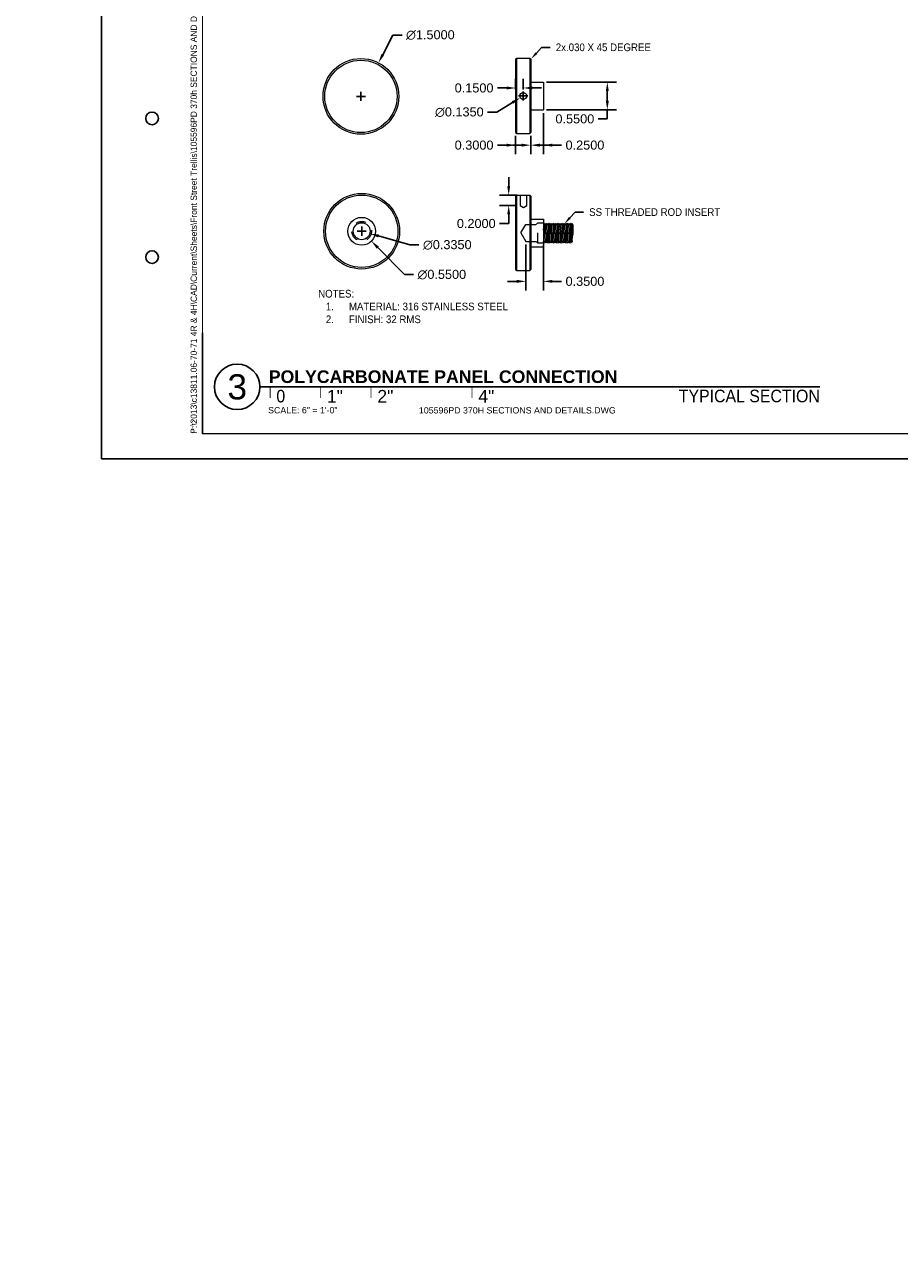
# Paper-space layout 'Layout1 (3)' of a CAD drawing. Header units: feet. Extents: x -43.8 to 27.2, y -8 to 56.
# Tile 1 of 15: x -1.5 to 7.2, y -8 to 4.1. Entities that reach past the tile are written whole.
import ezdxf
from ezdxf import colors
from ezdxf.entities.mleader import LeaderData, LeaderLine
from ezdxf.enums import TextEntityAlignment as Align
from ezdxf.math import Vec2, Vec3

# ---------------------------------------------------------------- set-up
doc = ezdxf.new("R2010")
doc.units = ezdxf.units.FT
doc.header["$LTSCALE"] = 0.1
doc.header["$MEASUREMENT"] = 0
doc.linetypes.add('CONNECTION DETAIL$0$HIDDEN', pattern=[0.375, 0.25, -0.125])
doc.layers.get('0').update_dxf_attribs({"color": 252})
for name, color, linetype in [('CONNECTION DETAIL$0$L-DETL-ANNO', 190, 'Continuous'), ('CONNECTION DETAIL$0$L-DETL-HIDD', 252, 'CONNECTION DETAIL$0$HIDDEN'), ('CONNECTION DETAIL$0$L-DETL-TITL', 151, 'Continuous'), ('Handhole Section$0$L-DETL-ANNO', 190, 'Continuous'), ('ODOT titleblock$0$L-REFR-NPLT', 252, 'Continuous'), ('ODOT titleblock$0$L-TITL-LINE', 150, 'Continuous')]:
    doc.layers.add(name, color=color, linetype=linetype)
doc.layers.add('CONNECTION DETAIL$0$L-NPLT', color=252, linetype='Continuous', plot=False)
doc.layers.add('CONNECTION DETAIL$0$VG_P_Cells', color=30, linetype='Continuous', lineweight=13)
doc.styles.add('CONNECTION DETAIL$0$ARIAL', font='arial.ttf', dxfattribs={"width": 0.9})
doc.styles.add('CONNECTION DETAIL$0$Arial Bold', font='arialbd.ttf')
doc.styles.add('CONNECTION DETAIL$0$Standard', font='arial.ttf')
doc.styles.add('Handhole Section$0$ARIAL', font='arial.ttf', dxfattribs={"width": 0.9})
doc.styles.add('ODOT titleblock$0$Font31', font='font31.shx')
doc.styles.add('ODOT titleblock$0$Style-msdefault', font='msdefault.shx')
doc.dimstyles.new('CONNECTION DETAIL$0$Standard', dxfattribs={"dimtxt": 0.18, "dimasz": 0.18, "dimexe": 0.18, "dimexo": 0.0625, "dimgap": 0.09, "dimtad": 0, "dimtih": 1, "dimtoh": 1, "dimdec": 4, "dimzin": 0, "dimdsep": 46, "dimtxsty": 'CONNECTION DETAIL$0$Standard', "dimcen": 0.09, "dimadec": 0, "dimazin": 0, "dimtfac": 1, "dimtdec": 4, "dimtofl": 0, "dimtmove": 0, "dimatfit": 3, "dimfxl": 1, "dimtolj": 1, "dimtzin": 0, "dimarcsym": 0})

# ---------------------------------------------------------------- blocks, each defined once
blk = doc.blocks.new('ODOT titleblock')
at = {"layer": 'ODOT titleblock$0$L-REFR-NPLT', "flags": 128}
blk.add_lwpolyline([(0.015, -0.014), (17.015, -0.014), (17.015, 10.986), (0.015, 10.986)], close=True, dxfattribs=at)
at = {"layer": 'ODOT titleblock$0$L-TITL-LINE'}
blk.add_line((1.015, 0.236), (1.015, 1.236), dxfattribs=at)
at = {"layer": 'ODOT titleblock$0$L-TITL-LINE', "const_width": 0.0125, "flags": 128}
for points in [[(1.015, 10.736), (16.765, 10.736), (16.765, 0.236), (1.015, 0.236)], [(1.015, 10.736), (16.765, 10.736), (16.765, 0.236), (1.015, 0.236), (1.015, 10.736)]]:
    blk.add_lwpolyline(points, close=True, dxfattribs=at)
at = {"layer": 'ODOT titleblock$0$L-TITL-LINE'}
for centre in [(0.515, 3.361), (0.515, 1.986)]:
    blk.add_circle(centre, 0.0625, dxfattribs=at)
at = {"layer": 'ODOT titleblock$0$L-TITL-LINE', "style": 'ODOT titleblock$0$Style-msdefault'}
blk.add_text('`````', height=0.0625, rotation=90, dxfattribs=at).set_placement((0.978, 0.236))
at = {"layer": 'ODOT titleblock$0$L-TITL-LINE', "insert": (0.978, 0.236), "char_height": 0.0625, "width": 4.58713, "attachment_point": 7, "rotation": 90, "style": 'ODOT titleblock$0$Font31'}
blk.add_mtext('P:\\\\2013\\\\c13811.06-70-71 4R & 4H\\\\CAD\\\\Current\\\\Sheets\\\\Front Street Trellis\\\\105596PD 370h SECTIONS AND DETAILS.dwg', dxfattribs=at)
blk = doc.blocks.new('*D231')
at = {"layer": 'CONNECTION DETAIL$0$L-DETL-ANNO', "color": 0, "lineweight": -2, "transparency": 16777216}
for p, q in [((-42.568, -104.021), (-42.772, -104.412)), ((-42.388, -104.021), (-42.568, -104.021)), ((-43.293, -105.236), (-43.113, -105.236)), ((-43.203, -105.326), (-43.203, -105.146))]:
    blk.add_line(p, q, dxfattribs=at)
at = {"layer": 'CONNECTION DETAIL$0$L-DETL-ANNO', "color": 0, "transparency": 16777216}
blk.add_solid([(-42.799, -104.398), (-42.746, -104.426), (-42.856, -104.571)], dxfattribs=at)
at = {"layer": 'CONNECTION DETAIL$0$L-DETL-ANNO', "color": 0, "transparency": 16777216, "insert": (-41.827, -104.021), "char_height": 0.18, "attachment_point": 5, "style": 'CONNECTION DETAIL$0$Standard'}
blk.add_mtext('\\A1;∅1.5000', dxfattribs=at)
blk = doc.blocks.new('*D232')
at = {"layer": 'CONNECTION DETAIL$0$L-DETL-ANNO', "color": 0, "lineweight": -2, "transparency": 16777216}
for p, q in [((-40.078, -105.228), (-39.898, -105.228)), ((-39.988, -105.318), (-39.988, -105.138)), ((-40.692, -105.55), (-40.512, -105.55)), ((-40.512, -105.55), (-40.199, -105.358))]:
    blk.add_line(p, q, dxfattribs=at)
at = {"layer": 'CONNECTION DETAIL$0$L-DETL-ANNO', "color": 0, "transparency": 16777216}
blk.add_solid([(-40.214, -105.332), (-40.183, -105.383), (-40.045, -105.264)], dxfattribs=at)
at = {"layer": 'CONNECTION DETAIL$0$L-DETL-ANNO', "color": 0, "transparency": 16777216, "insert": (-41.253, -105.55), "char_height": 0.18, "attachment_point": 5, "style": 'CONNECTION DETAIL$0$Standard'}
blk.add_mtext('\\A1;∅0.1350', dxfattribs=at)
blk = doc.blocks.new('*D233')
at = {"layer": 'CONNECTION DETAIL$0$L-DETL-ANNO', "color": 0, "lineweight": -2, "transparency": 16777216}
for p, q in [((-43.278, -107.908), (-43.098, -107.908)), ((-43.188, -107.998), (-43.188, -107.818)), ((-42.341, -108.769), (-42.869, -108.233)), ((-42.161, -108.769), (-42.341, -108.769))]:
    blk.add_line(p, q, dxfattribs=at)
at = {"layer": 'CONNECTION DETAIL$0$L-DETL-ANNO', "color": 0, "transparency": 16777216}
blk.add_solid([(-42.848, -108.212), (-42.89, -108.254), (-42.995, -108.105)], dxfattribs=at)
at = {"layer": 'CONNECTION DETAIL$0$L-DETL-ANNO', "color": 0, "transparency": 16777216, "insert": (-41.6, -108.769), "char_height": 0.18, "attachment_point": 5, "style": 'CONNECTION DETAIL$0$Standard'}
blk.add_mtext('\\A1;∅0.5500', dxfattribs=at)
blk = doc.blocks.new('*D234')
at = {"layer": 'CONNECTION DETAIL$0$L-DETL-ANNO', "color": 0, "lineweight": -2, "transparency": 16777216}
for p, q in [((-43.278, -107.908), (-43.098, -107.908)), ((-43.188, -107.998), (-43.188, -107.818)), ((-42.233, -108.18), (-42.854, -108.003)), ((-42.053, -108.18), (-42.233, -108.18))]:
    blk.add_line(p, q, dxfattribs=at)
at = {"layer": 'CONNECTION DETAIL$0$L-DETL-ANNO', "color": 0, "transparency": 16777216}
blk.add_solid([(-42.846, -107.975), (-42.862, -108.032), (-43.027, -107.954)], dxfattribs=at)
at = {"layer": 'CONNECTION DETAIL$0$L-DETL-ANNO', "color": 0, "transparency": 16777216, "insert": (-41.492, -108.18), "char_height": 0.18, "attachment_point": 5, "style": 'CONNECTION DETAIL$0$Standard'}
blk.add_mtext('\\A1;∅0.3350', dxfattribs=at)
blk = doc.blocks.new('*D235')
at = {"layer": 'CONNECTION DETAIL$0$L-DETL-ANNO', "color": 0, "lineweight": -2, "transparency": 16777216}
for p, q in [((-40.318, -105.07), (-40.498, -105.07)), ((-40.138, -105.098), (-40.138, -104.89)), ((-39.988, -105.098), (-39.988, -104.89)), ((-39.808, -105.07), (-39.628, -105.07))]:
    blk.add_line(p, q, dxfattribs=at)
at = {"layer": 'CONNECTION DETAIL$0$L-DETL-ANNO', "color": 0, "transparency": 16777216}
for points in [[(-40.318, -105.04), (-40.318, -105.1), (-40.138, -105.07)], [(-39.808, -105.04), (-39.808, -105.1), (-39.988, -105.07)]]:
    blk.add_solid(points, dxfattribs=at)
at = {"layer": 'CONNECTION DETAIL$0$L-DETL-ANNO', "color": 0, "transparency": 16777216, "insert": (-40.961, -105.07), "char_height": 0.18, "attachment_point": 5, "style": 'CONNECTION DETAIL$0$Standard'}
blk.add_mtext('\\A1;0.1500', dxfattribs=at)
blk = doc.blocks.new('*D236')
at = {"layer": 'CONNECTION DETAIL$0$L-DETL-ANNO', "color": 0, "lineweight": -2, "transparency": 16777216}
for p, q in [((-39.525, -104.953), (-38.141, -104.953)), ((-38.321, -105.133), (-38.321, -105.323)), ((-39.525, -105.503), (-38.141, -105.503)), ((-38.321, -105.503), (-38.321, -105.683)), ((-38.321, -105.683), (-38.501, -105.683))]:
    blk.add_line(p, q, dxfattribs=at)
at = {"layer": 'CONNECTION DETAIL$0$L-DETL-ANNO', "color": 0, "transparency": 16777216}
for points in [[(-38.351, -105.133), (-38.291, -105.133), (-38.321, -104.953)], [(-38.351, -105.323), (-38.291, -105.323), (-38.321, -105.503)]]:
    blk.add_solid(points, dxfattribs=at)
at = {"layer": 'CONNECTION DETAIL$0$L-DETL-ANNO', "color": 0, "transparency": 16777216, "insert": (-38.964, -105.683), "char_height": 0.18, "attachment_point": 5, "style": 'CONNECTION DETAIL$0$Standard'}
blk.add_mtext('\\A1;0.5500', dxfattribs=at)
blk = doc.blocks.new('*D237')
at = {"layer": 'CONNECTION DETAIL$0$L-DETL-ANNO', "color": 0, "lineweight": -2, "transparency": 16777216}
for p, q in [((-40.138, -106.018), (-40.138, -106.383)), ((-39.838, -106.018), (-39.838, -106.383)), ((-40.318, -106.203), (-40.498, -106.203)), ((-39.658, -106.203), (-39.478, -106.203))]:
    blk.add_line(p, q, dxfattribs=at)
at = {"layer": 'CONNECTION DETAIL$0$L-DETL-ANNO', "color": 0, "transparency": 16777216}
for points in [[(-40.318, -106.173), (-40.318, -106.233), (-40.138, -106.203)], [(-39.658, -106.173), (-39.658, -106.233), (-39.838, -106.203)]]:
    blk.add_solid(points, dxfattribs=at)
at = {"layer": 'CONNECTION DETAIL$0$L-DETL-ANNO', "color": 0, "transparency": 16777216, "insert": (-40.961, -106.203), "char_height": 0.18, "attachment_point": 5, "style": 'CONNECTION DETAIL$0$Standard'}
blk.add_mtext('\\A1;0.3000', dxfattribs=at)
blk = doc.blocks.new('*D238')
at = {"layer": 'CONNECTION DETAIL$0$L-DETL-ANNO', "color": 0, "lineweight": -2, "transparency": 16777216}
for p, q in [((-39.588, -105.566), (-39.588, -106.383)), ((-39.838, -106.018), (-39.838, -106.383)), ((-40.018, -106.203), (-40.198, -106.203)), ((-39.408, -106.203), (-39.228, -106.203))]:
    blk.add_line(p, q, dxfattribs=at)
at = {"layer": 'CONNECTION DETAIL$0$L-DETL-ANNO', "color": 0, "transparency": 16777216}
for points in [[(-40.018, -106.173), (-40.018, -106.233), (-39.838, -106.203)], [(-39.408, -106.173), (-39.408, -106.233), (-39.588, -106.203)]]:
    blk.add_solid(points, dxfattribs=at)
at = {"layer": 'CONNECTION DETAIL$0$L-DETL-ANNO', "color": 0, "transparency": 16777216, "insert": (-38.764, -106.203), "char_height": 0.18, "attachment_point": 5, "style": 'CONNECTION DETAIL$0$Standard'}
blk.add_mtext('\\A1;0.2500', dxfattribs=at)
blk = doc.blocks.new('*D239')
at = {"layer": 'CONNECTION DETAIL$0$L-DETL-ANNO', "color": 0, "lineweight": -2, "transparency": 16777216}
for p, q in [((-40.275, -107.016), (-40.275, -106.836)), ((-40.11, -107.196), (-40.455, -107.196)), ((-40.11, -107.396), (-40.455, -107.396)), ((-40.275, -107.576), (-40.275, -107.756)), ((-40.275, -107.756), (-40.455, -107.756))]:
    blk.add_line(p, q, dxfattribs=at)
at = {"layer": 'CONNECTION DETAIL$0$L-DETL-ANNO', "color": 0, "transparency": 16777216}
for points in [[(-40.305, -107.016), (-40.245, -107.016), (-40.275, -107.196)], [(-40.305, -107.576), (-40.245, -107.576), (-40.275, -107.396)]]:
    blk.add_solid(points, dxfattribs=at)
at = {"layer": 'CONNECTION DETAIL$0$L-DETL-ANNO', "color": 0, "transparency": 16777216, "insert": (-40.918, -107.756), "char_height": 0.18, "attachment_point": 5, "style": 'CONNECTION DETAIL$0$Standard'}
blk.add_mtext('\\A1;0.2000', dxfattribs=at)
blk = doc.blocks.new('*D240')
at = {"layer": 'CONNECTION DETAIL$0$L-DETL-ANNO', "color": 0, "lineweight": -2, "transparency": 16777216}
for p, q in [((-39.938, -108.172), (-39.938, -109.082)), ((-39.588, -108.176), (-39.588, -109.082)), ((-40.118, -108.902), (-40.298, -108.902)), ((-39.408, -108.902), (-39.228, -108.902))]:
    blk.add_line(p, q, dxfattribs=at)
at = {"layer": 'CONNECTION DETAIL$0$L-DETL-ANNO', "color": 0, "transparency": 16777216}
for points in [[(-40.118, -108.872), (-40.118, -108.932), (-39.938, -108.902)], [(-39.408, -108.872), (-39.408, -108.932), (-39.588, -108.902)]]:
    blk.add_solid(points, dxfattribs=at)
at = {"layer": 'CONNECTION DETAIL$0$L-DETL-ANNO', "color": 0, "transparency": 16777216, "insert": (-38.764, -108.902), "char_height": 0.18, "attachment_point": 5, "style": 'CONNECTION DETAIL$0$Standard'}
blk.add_mtext('\\A1;0.3500', dxfattribs=at)
blk = doc.blocks.new('*U241')
blk.add_lwpolyline([(0.225, 0), (5.772, 0)])
at = {"const_width": 0.00781}
for points in [[(0.326, 0), (0.326, -0.109)], [(0.826, 0), (0.826, -0.109)], [(1.326, 0), (1.326, -0.109)], [(2.326, 0), (2.326, -0.109)]]:
    blk.add_lwpolyline(points, dxfattribs=at)
blk.add_circle((0, 0), 0.225)
at = {"insert": (0.388, -0.156), "char_height": 0.125, "attachment_point": 7, "line_spacing_factor": 0.72, "style": 'CONNECTION DETAIL$0$ARIAL'}
blk.add_mtext_dynamic_manual_height_columns('0', width=0.06861, gutter_width=0.625, heights=[0], dxfattribs=at)
at = {"insert": (5.772, -0.028), "char_height": 0.125, "attachment_point": 3, "style": 'CONNECTION DETAIL$0$ARIAL'}
blk.add_mtext_dynamic_manual_height_columns('TYPICAL SECTION', width=1.77871, gutter_width=0.625, heights=[0], dxfattribs=at)
at = {"style": 'CONNECTION DETAIL$0$ARIAL'}
blk.add_attdef('#', text='', height=0.25, dxfattribs=at).set_placement((0, 0), align=Align.MIDDLE_CENTER)
for tag, p, style in [('DETAIL', (0.313, 0.038), 'CONNECTION DETAIL$0$Arial Bold'), ('.5', (0.888, -0.156), 'CONNECTION DETAIL$0$ARIAL'), ('1', (1.388, -0.156), 'CONNECTION DETAIL$0$ARIAL'), ('2', (2.388, -0.156), 'CONNECTION DETAIL$0$ARIAL')]:
    blk.add_attdef(tag, p, '', height=0.125, dxfattribs=dict(style=style))
at = {"layer": 'CONNECTION DETAIL$0$L-NPLT', "color": 250, "style": 'CONNECTION DETAIL$0$ARIAL'}
for tag, p in [('SCALE', (0.306, -0.263)), ('NAME', (1.8, -0.264))]:
    blk.add_attdef(tag, p, '', height=0.0625, dxfattribs=at)
blk = doc.blocks.new('CONNECTION DETAIL')
at = {"layer": 'CONNECTION DETAIL$0$L-DETL-HIDD'}
for points in [[(-39.58771, -107.88428), (-39.57152, -107.76247), (-39.56152, -107.75746), (-39.55377, -107.76483), (-39.58771, -108.02012)], [(-39.58771, -107.77516), (-39.57321, -107.77516)], [(-39.55515, -107.77516), (-39.53745, -107.77516)], [(-39.51939, -107.77516), (-39.5017, -107.77516)], [(-39.48364, -107.77516), (-39.46595, -107.77516)], [(-39.44789, -107.77516), (-39.4302, -107.77516)], [(-39.41214, -107.77516), (-39.39444, -107.77516)], [(-39.37638, -107.77516), (-39.35869, -107.77516)], [(-39.34063, -107.77516), (-39.32294, -107.77516)], [(-39.30488, -107.77516), (-39.28719, -107.77516)], [(-39.26913, -107.77516), (-39.25143, -107.77516)], [(-39.23338, -107.77516), (-39.21568, -107.77516)], [(-39.19762, -107.77516), (-39.17993, -107.77516)], [(-39.16187, -107.77516), (-39.14418, -107.77516)], [(-39.12612, -107.77516), (-39.10842, -107.77516)], [(-39.09037, -107.77516), (-39.07267, -107.77516)], [(-39.05461, -107.77516), (-39.03692, -107.77516)], [(-39.00358, -107.92911), (-39.03046, -108.13137), (-39.03986, -108.13646), (-39.04821, -108.12901), (-39.00358, -107.79328)], [(-39.01886, -107.77516), (-39.00358, -107.77516), (-39.00358, -108.11374), (-39.02812, -108.11374)], [(-39.58246, -108.11374), (-39.58771, -108.11374)], [(-39.54671, -108.11374), (-39.56441, -108.11374)], [(-39.51096, -108.11374), (-39.52865, -108.11374)], [(-39.47521, -108.11374), (-39.4929, -108.11374)], [(-39.43945, -108.11374), (-39.45715, -108.11374)], [(-39.4037, -108.11374), (-39.4214, -108.11374)], [(-39.36795, -108.11374), (-39.38564, -108.11374)], [(-39.3322, -108.11374), (-39.34989, -108.11374)], [(-39.29644, -108.11374), (-39.31414, -108.11374)], [(-39.26069, -108.11374), (-39.27839, -108.11374)], [(-39.22494, -108.11374), (-39.24263, -108.11374)], [(-39.18919, -108.11374), (-39.20688, -108.11374)], [(-39.15344, -108.11374), (-39.17113, -108.11374)], [(-39.11768, -108.11374), (-39.13538, -108.11374)], [(-39.08193, -108.11374), (-39.09962, -108.11374)], [(-39.04618, -108.11374), (-39.06387, -108.11374)]]:
    blk.add_lwpolyline(points, dxfattribs=at)
for points in [[(-39.53577, -107.76247), (-39.52576, -107.75746), (-39.51802, -107.76483), (-39.56675, -108.13137), (-39.57615, -108.13646), (-39.58449, -108.12901)], [(-39.50001, -107.76247), (-39.49001, -107.75746), (-39.48227, -107.76483), (-39.531, -108.13137), (-39.5404, -108.13646), (-39.54874, -108.12901)], [(-39.46426, -107.76247), (-39.45426, -107.75746), (-39.44652, -107.76483), (-39.49525, -108.13137), (-39.50464, -108.13646), (-39.51299, -108.12901)], [(-39.42851, -107.76247), (-39.41851, -107.75746), (-39.41076, -107.76483), (-39.45949, -108.13137), (-39.46889, -108.13646), (-39.47724, -108.12901)], [(-39.39276, -107.76247), (-39.38275, -107.75746), (-39.37501, -107.76483), (-39.42374, -108.13137), (-39.43314, -108.13646), (-39.44149, -108.12901)], [(-39.357, -107.76247), (-39.347, -107.75746), (-39.33926, -107.76483), (-39.38799, -108.13137), (-39.39739, -108.13646), (-39.40573, -108.12901)], [(-39.32125, -107.76247), (-39.31125, -107.75746), (-39.30351, -107.76483), (-39.35224, -108.13137), (-39.36163, -108.13646), (-39.36998, -108.12901)], [(-39.2855, -107.76247), (-39.2755, -107.75746), (-39.26775, -107.76483), (-39.31648, -108.13137), (-39.32588, -108.13646), (-39.33423, -108.12901)], [(-39.24975, -107.76247), (-39.23974, -107.75746), (-39.232, -107.76483), (-39.28073, -108.13137), (-39.29013, -108.13646), (-39.29848, -108.12901)], [(-39.21399, -107.76247), (-39.20399, -107.75746), (-39.19625, -107.76483), (-39.24498, -108.13137), (-39.25438, -108.13646), (-39.26272, -108.12901)], [(-39.17824, -107.76247), (-39.16824, -107.75746), (-39.1605, -107.76483), (-39.20923, -108.13137), (-39.21862, -108.13646), (-39.22697, -108.12901)], [(-39.14249, -107.76247), (-39.13249, -107.75746), (-39.12474, -107.76483), (-39.17347, -108.13137), (-39.18287, -108.13646), (-39.19122, -108.12901)], [(-39.10674, -107.76247), (-39.09673, -107.75746), (-39.08899, -107.76483), (-39.13772, -108.13137), (-39.14712, -108.13646), (-39.15547, -108.12901)], [(-39.07098, -107.76247), (-39.06098, -107.75746), (-39.05324, -107.76483), (-39.10197, -108.13137), (-39.11137, -108.13646), (-39.11971, -108.12901)], [(-39.03523, -107.76247), (-39.02523, -107.75746), (-39.01749, -107.76483), (-39.06622, -108.13137), (-39.07562, -108.13646), (-39.08396, -108.12901)]]:
    blk.add_lwpolyline(points, close=True, dxfattribs=at)
at = {"layer": 'CONNECTION DETAIL$0$VG_P_Cells', "ltscale": 0.125}
for points in [[(-40.13771, -104.5015), (-40.11658, -104.4823)], [(-40.13771, -104.5015), (-40.13771, -105.9553)], [(-40.11658, -104.4823), (-39.85884, -104.4823)], [(-39.83771, -104.5015), (-39.85884, -104.4823)], [(-39.83771, -104.5015), (-39.83771, -105.9553)], [(-39.83771, -104.9534), (-39.58771, -104.9534)], [(-39.58771, -104.9534), (-39.58771, -105.5034)], [(-39.83771, -105.5034), (-39.58771, -105.5034)], [(-40.13771, -105.9553), (-40.11658, -105.9745)], [(-40.11658, -105.9745), (-39.85884, -105.9745)], [(-39.83771, -105.9553), (-39.85884, -105.9745)], [(-40.13771, -107.21545), (-40.11658, -107.19625)], [(-40.13771, -107.21545), (-40.13771, -108.66925)], [(-40.11658, -107.19625), (-39.85884, -107.19625)], [(-39.83771, -107.21545), (-39.85884, -107.19625)], [(-39.83771, -107.21545), (-39.83771, -108.66925)], [(-39.83771, -107.66735), (-39.58771, -107.66735)], [(-39.58771, -107.66735), (-39.58771, -108.21735)], [(-39.83771, -108.21735), (-39.58771, -108.21735)], [(-40.13771, -108.66925), (-40.11658, -108.68845)], [(-40.11658, -108.68845), (-39.85884, -108.68845)], [(-39.83771, -108.66925), (-39.85884, -108.68845)]]:
    blk.add_lwpolyline(points, dxfattribs=at)
at = {"layer": 'CONNECTION DETAIL$0$VG_P_Cells', "color": 252, "ltscale": 0.125}
for points in [[(-40.11658, -105.9745), (-40.11658, -104.4823)], [(-39.85884, -104.4823), (-39.85884, -105.9745)], [(-40.11658, -108.68845), (-40.11658, -107.19625)], [(-39.85884, -107.19625), (-39.85884, -108.68845)]]:
    blk.add_lwpolyline(points, dxfattribs=at)
at = {"layer": 'CONNECTION DETAIL$0$VG_P_Cells', "color": 252, "linetype": 'CONNECTION DETAIL$0$HIDDEN', "ltscale": 0.125}
for points in [[(-40.04732, -107.19625), (-40.04732, -107.39625)], [(-39.91346, -107.39625), (-39.91346, -107.19625)], [(-40.04732, -107.39625), (-39.98039, -107.4357), (-39.91346, -107.39625)], [(-39.69535, -107.7445), (-39.73327, -107.77516)], [(-39.69535, -107.7445), (-39.58771, -107.7445)], [(-39.69535, -108.1402), (-39.69535, -107.7445)], [(-40.03341, -107.94235), (-39.93771, -107.77516)], [(-40.03341, -107.94235), (-39.93771, -108.10954)], [(-39.93577, -107.77516), (-39.58771, -107.77516)], [(-39.93577, -108.10954), (-39.58771, -108.10954)], [(-39.69535, -108.14546), (-39.73327, -108.1148)], [(-39.70186, -108.1402), (-39.58771, -108.1402)]]:
    blk.add_lwpolyline(points, dxfattribs=at)
at = {"layer": 'CONNECTION DETAIL$0$VG_P_Cells', "ltscale": 0.125}
for centre, radius in [((-43.20278, -105.23608), 0.75), ((-39.98771, -105.2284), 0.0675), ((-43.18807, -107.90848), 0.75), ((-43.18807, -107.90848), 0.275), ((-43.18807, -107.90848), 0.1675)]:
    blk.add_circle(centre, radius, dxfattribs=at)
at = {"layer": 'CONNECTION DETAIL$0$VG_P_Cells', "color": 252, "ltscale": 0.125}
for centre in [(-43.20278, -105.23608), (-43.18807, -107.90848)]:
    blk.add_circle(centre, 0.71701, dxfattribs=at)
at = {"layer": 'CONNECTION DETAIL$0$VG_P_Cells', "color": 252, "linetype": 'CONNECTION DETAIL$0$HIDDEN', "ltscale": 0.125}
blk.add_circle((-43.18807, -107.90848), 0.19386, dxfattribs=at)
at = {"layer": 'CONNECTION DETAIL$0$L-DETL-TITL', "xscale": 2, "yscale": 2, "zscale": 2}
blk.add_blockref('*U241', (-45.6542, -110.99197), dxfattribs=at).add_auto_attribs({'SCALE': 'SCALE: 6" = 1\'-0"', 'DETAIL': 'POLYCARBONATE PANEL CONNECTION', '#': '3', 'NAME': '105596PD 370H SECTIONS AND DETAILS.DWG', '1': '2"', '2': '4"', '.5': '1"'})
at = {"layer": 'CONNECTION DETAIL$0$L-DETL-ANNO'}
for p1, p2, picture, middle in [((-43.55, -105.90086), (-42.85555, -104.57129), '*D231', (-41.8271, -104.0214)), ((-39.93018, -105.1931), (-40.04525, -105.2637), '*D232', (-41.25304, -105.54997)), ((-43.38093, -107.71244), (-42.99522, -108.10452), '*D233', (-41.59982, -108.76948)), ((-43.3492, -107.86273), (-43.02694, -107.95423), '*D234', (-41.49192, -108.17961))]:
    dim = blk.add_diameter_dim_2p(p1=p1, p2=p2, dimstyle='CONNECTION DETAIL$0$Standard', dxfattribs=at)
    dim.commit()
    dim.dimension.update_dxf_attribs({"geometry": picture, "text_midpoint": middle, "dimtype": 131})
for base, p1, p2, picture, middle in [((-40.13771, -105.06952), (-39.98771, -105.1609), (-40.13771, -105.1609), '*D235', (-40.96103, -105.06952)), ((-39.58771, -106.20256), (-39.83771, -105.9553), (-39.58771, -105.5034), '*D238', (-38.76439, -106.20256)), ((-39.58771, -108.90183), (-39.93771, -108.10954), (-39.58771, -108.11374), '*D240', (-38.76439, -108.90183))]:
    dim = blk.add_linear_dim(base=base, p1=p1, p2=p2, dimstyle='CONNECTION DETAIL$0$Standard', dxfattribs=at)
    dim.commit()
    dim.dimension.update_dxf_attribs({"geometry": picture, "text_midpoint": middle})
dim = blk.add_linear_dim(base=(-38.32105, -105.5034), p1=(-39.58771, -104.9534), p2=(-39.58771, -105.5034), angle=90, dimstyle='CONNECTION DETAIL$0$Standard', dxfattribs=at)
dim.commit()
dim.dimension.update_dxf_attribs({"geometry": '*D236', "text_midpoint": (-38.96437, -105.6834), "dimtype": 128})
dim = blk.add_linear_dim(base=(-39.83771, -106.20256), p1=(-40.13771, -105.9553), p2=(-39.83771, -105.9553), dimstyle='CONNECTION DETAIL$0$Standard', dxfattribs=at)
dim.commit()
dim.dimension.update_dxf_attribs({"geometry": '*D237', "text_midpoint": (-40.96103, -106.20256), "dimtype": 128})
dim = blk.add_linear_dim(base=(-40.27515, -107.39625), p1=(-40.04732, -107.19625), p2=(-40.04732, -107.39625), angle=90, dimstyle='CONNECTION DETAIL$0$Standard', dxfattribs=at)
dim.commit()
dim.dimension.update_dxf_attribs({"geometry": '*D239', "text_midpoint": (-40.91847, -107.75625)})
ml = blk.add_multileader_mtext('Standard', dxfattribs=at)
ml.set_content('NOTES:\\P\\pxi-3,l4,t4;1.^IMATERIAL: 316 STAINLESS STEEL \\P2.^IFINISH: 32 RMS', color=11, style='CONNECTION DETAIL$0$ARIAL')
ml.set_leader_properties()
ml.build(insert=Vec2(0, 0))
ml.multileader.update_dxf_attribs({"has_dogleg": 0, "dogleg_length": 0.36, "arrow_head_size": 0.15232, "scale": 8})
ctx = ml.context
ctx.base_point, ctx.scale, ctx.char_height, ctx.arrow_head_size, ctx.landing_gap_size, ctx.plane_origin = Vec3(-44.16472, -109.14743), 8, 0.1523231, 0.15232, 0.11424, Vec3(-44.98005, -108.58144)
notes = []
notes.append((ctx, [(0, (0, 0, 0), (0, 0), (1, 0), 1, [])]))
ctx.mtext.insert, ctx.mtext.width, ctx.mtext.flow_direction = Vec3(-44.05048, -109.06991), 4.9240501, 5
ml = blk.add_multileader_mtext('Standard', dxfattribs=at)
ml.set_content('2x.030 X 45 DEGREE ', color=11, style='CONNECTION DETAIL$0$ARIAL')
ml.set_leader_properties()
ml.build(insert=Vec2(0, 0))
ml.multileader.update_dxf_attribs({"has_dogleg": 0, "dogleg_length": 0.36, "arrow_head_size": 0.15232, "scale": 8})
ctx = ml.context
ctx.base_point, ctx.scale, ctx.char_height, ctx.arrow_head_size, ctx.landing_gap_size, ctx.plane_origin = Vec3(-39.45593, -104.26547), 8, 0.1523231, 0.15232, 0.11424, Vec3(-40.27126, -103.69948)
notes.append((ctx, [(0, (1, 1, 0), (-39.89462, -104.26547), (1, 0), 0.43869, [(0, [(-39.82977, -104.49253), (-39.62246, -104.26547)], 0, [])])]))
ctx.mtext.insert, ctx.mtext.width, ctx.mtext.flow_direction = Vec3(-39.34168, -104.18795), 1.9883191, 5
ml = blk.add_multileader_mtext('Standard', dxfattribs=at)
ml.set_content('SS THREADED ROD INSERT ', color=11, style='CONNECTION DETAIL$0$ARIAL')
ml.set_leader_properties()
ml.build(insert=Vec2(0, 0))
ml.multileader.update_dxf_attribs({"has_dogleg": 0, "dogleg_length": 0.36, "arrow_head_size": 0.15232, "scale": 8})
ctx = ml.context
ctx.base_point, ctx.scale, ctx.char_height, ctx.arrow_head_size, ctx.landing_gap_size, ctx.plane_origin = Vec3(-38.7944, -107.53039), 8, 0.1523231, 0.15232, 0.11424, Vec3(-39.60972, -106.9644)
notes.append((ctx, [(0, (1, 1, 0), (-39.23309, -107.53039), (1, 0), 0.43869, [(0, [(-39.16824, -107.75746), (-38.96093, -107.53039)], 0, [])])]))
ctx.mtext.insert, ctx.mtext.width, ctx.mtext.flow_direction = Vec3(-38.68015, -107.45293), 1.4964285, 5
for ctx, leaders in notes:
    for number, flags, end, landing, length, lines in leaders:
        leader = LeaderData()
        leader.index, (leader.has_last_leader_line, leader.has_dogleg_vector, leader.attachment_direction) = number, flags
        leader.last_leader_point, leader.dogleg_vector, leader.dogleg_length = Vec3(end), Vec3(landing), length
        for number, points, colour, breaks in lines:
            line = LeaderLine()
            line.index, line.vertices, line.color, line.breaks = number, Vec3.list(points), colors.encode_raw_color(colour), breaks
            leader.lines.append(line)
        ctx.leaders.append(leader)
blk = doc.blocks.new('Handhole Section')
at = {"layer": 'Handhole Section$0$L-DETL-ANNO'}
ml = blk.add_multileader_mtext('Standard', dxfattribs=at)
ml.set_content('\\A1;C', color=11, style='Handhole Section$0$ARIAL')
ml.set_leader_properties()
ml.build(insert=Vec2(0, 0))
ml.multileader.update_dxf_attribs({"has_dogleg": 0, "dogleg_length": 0.36, "arrow_head_size": 0.5, "scale": 4})
ctx = ml.context
ctx.base_point, ctx.scale, ctx.char_height, ctx.arrow_head_size, ctx.landing_gap_size, ctx.plane_origin = Vec3(449.08878, 90.99212), 4, 0.5, 0.5, 0.375, Vec3(454.78291, 92.84998)
notes = []
notes.append((ctx, [(0, (0, 0, 0), (0, 0), (1, 0), 1, [])]))
ctx.mtext.insert, ctx.mtext.width, ctx.mtext.flow_direction = Vec3(449.46378, 91.24638), 7.6979682, 5
ml = blk.add_multileader_mtext('Standard', dxfattribs=at)
ml.set_content('\\A1;L', color=11, style='Handhole Section$0$ARIAL')
ml.set_leader_properties()
ml.build(insert=Vec2(0, 0))
ml.multileader.update_dxf_attribs({"has_dogleg": 0, "dogleg_length": 0.36, "arrow_head_size": 0.5, "scale": 4})
ctx = ml.context
ctx.base_point, ctx.scale, ctx.char_height, ctx.arrow_head_size, ctx.landing_gap_size, ctx.plane_origin = Vec3(449.26513, 90.77683), 4, 0.5, 0.5, 0.375, Vec3(454.95926, 92.63042)
notes.append((ctx, [(0, (0, 0, 0), (0, 0), (1, 0), 1, [])]))
ctx.mtext.insert, ctx.mtext.width, ctx.mtext.flow_direction = Vec3(449.64013, 91.02683), 7.6979682, 5
ml = blk.add_multileader_mtext('Standard', dxfattribs=at)
ml.set_content('\\A1;C', color=11, style='Handhole Section$0$ARIAL')
ml.set_leader_properties()
ml.build(insert=Vec2(0, 0))
ml.multileader.update_dxf_attribs({"has_dogleg": 0, "dogleg_length": 0.36, "arrow_head_size": 0.5, "scale": 4})
ctx = ml.context
ctx.base_point, ctx.scale, ctx.char_height, ctx.arrow_head_size, ctx.landing_gap_size, ctx.plane_origin = Vec3(409.3643, 81.24577), 4, 0.5, 0.5, 0.375, Vec3(415.05843, 83.10363)
notes.append((ctx, [(0, (0, 0, 0), (0, 0), (1, 0), 1, [])]))
ctx.mtext.insert, ctx.mtext.width, ctx.mtext.flow_direction = Vec3(409.7393, 81.50003), 7.6979682, 5
ml = blk.add_multileader_mtext('Standard', dxfattribs=at)
ml.set_content('\\A1;L', color=11, style='Handhole Section$0$ARIAL')
ml.set_leader_properties()
ml.build(insert=Vec2(0, 0))
ml.multileader.update_dxf_attribs({"has_dogleg": 0, "dogleg_length": 0.36, "arrow_head_size": 0.5, "scale": 4})
ctx = ml.context
ctx.base_point, ctx.scale, ctx.char_height, ctx.arrow_head_size, ctx.landing_gap_size, ctx.plane_origin = Vec3(409.54065, 81.03048), 4, 0.5, 0.5, 0.375, Vec3(415.23478, 82.88408)
notes.append((ctx, [(0, (0, 0, 0), (0, 0), (1, 0), 1, [])]))
ctx.mtext.insert, ctx.mtext.width, ctx.mtext.flow_direction = Vec3(409.91565, 81.28048), 7.6979682, 5
ml = blk.add_multileader_mtext('Standard', dxfattribs=at)
ml.set_content('\\A1;{\\LUPPER HAND HOLE}', color=11, style='Handhole Section$0$ARIAL')
ml.set_leader_properties()
ml.build(insert=Vec2(0, 0))
ml.multileader.update_dxf_attribs({"has_dogleg": 0, "dogleg_length": 0.36, "arrow_head_size": 0.5, "scale": 4})
ctx = ml.context
ctx.base_point, ctx.scale, ctx.char_height, ctx.arrow_head_size, ctx.landing_gap_size, ctx.plane_origin = Vec3(412.61364, 71.36659), 4, 0.5, 0.5, 0.375, Vec3(416.99371, 72.78796)
notes.append((ctx, [(0, (0, 0, 0), (0, 0), (1, 0), 1, [])]))
ctx.mtext.insert, ctx.mtext.width, ctx.mtext.flow_direction = Vec3(412.98864, 71.66659), 7.6979682, 5
ml = blk.add_multileader_mtext('Standard', dxfattribs=at)
ml.set_content('\\A1;{\\LLOWER HAND HOLE}', color=11, style='Handhole Section$0$ARIAL')
ml.set_leader_properties()
ml.build(insert=Vec2(0, 0))
ml.multileader.update_dxf_attribs({"has_dogleg": 0, "dogleg_length": 0.36, "arrow_head_size": 0.5, "scale": 4})
ctx = ml.context
ctx.base_point, ctx.scale, ctx.char_height, ctx.arrow_head_size, ctx.landing_gap_size, ctx.plane_origin = Vec3(442.62282, 71.36659), 4, 0.5, 0.5, 0.375, Vec3(447.00289, 72.78796)
notes.append((ctx, [(0, (0, 0, 0), (0, 0), (1, 0), 1, [])]))
ctx.mtext.insert, ctx.mtext.width, ctx.mtext.flow_direction = Vec3(442.99782, 71.66659), 7.6979682, 5
for ctx, leaders in notes:
    for number, flags, end, landing, length, lines in leaders:
        leader = LeaderData()
        leader.index, (leader.has_last_leader_line, leader.has_dogleg_vector, leader.attachment_direction) = number, flags
        leader.last_leader_point, leader.dogleg_vector, leader.dogleg_length = Vec3(end), Vec3(landing), length
        for number, points, colour, breaks in lines:
            line = LeaderLine()
            line.index, line.vertices, line.color, line.breaks = number, Vec3.list(points), colors.encode_raw_color(colour), breaks
            leader.lines.append(line)
        ctx.leaders.append(leader)

psp = doc.layouts.new('Layout1 (3)')

# ---------------------------------------------------------------- block references
for name, p, xscale, yscale, zscale in [('CONNECTION DETAIL', (23.421, 55.96), 0.4999999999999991, 0.4999999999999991, 0.4999999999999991), ('Handhole Section', (-43.793, -8.025), 0.1250000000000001, 0.1250000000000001, 0.1250000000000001)]:
    psp.add_blockref(name, p, dxfattribs=dict(xscale=xscale, yscale=yscale, zscale=zscale))
psp.add_blockref('ODOT titleblock', (-0.765, -0.237))

doc.saveas('drawing.dxf')
